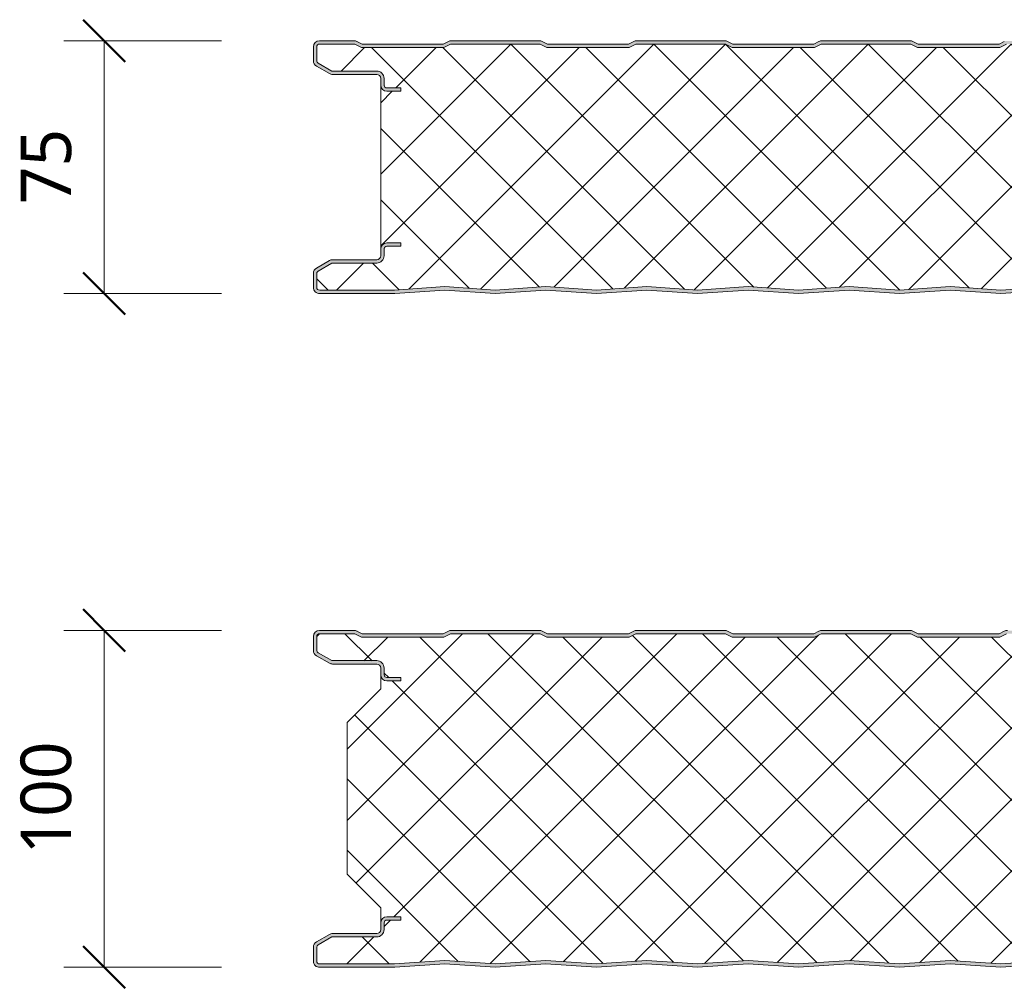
# Model space of a CAD drawing. Header units: millimetres. Extents: x 196 to 3485, y -270 to 1649.
# Tile 3 of 13: x 196 to 489, y 1130 to 1418. Entities that reach past the tile are written whole.
import ezdxf

# ---------------------------------------------------------------- set-up
doc = ezdxf.new("R2010")
doc.units = ezdxf.units.MM
for name, color, linetype, lineweight in [('A-ANNO-DIMS', 211, 'Continuous', 9), ('A-ANNO-DIMS-5', 211, 'Continuous', 9), ('A-DETL-GENF', 92, 'Continuous', 13)]:
    doc.layers.add(name, color=color, linetype=linetype, lineweight=lineweight)
doc.styles.add('Yu Gothic', font='Yu Gothic.ttf', dxfattribs={"height": 15})
doc.dimstyles.new('Diagonal', dxfattribs={"dimscale": 304.8, "dimtxt": 17.413553, "dimasz": 0.04101, "dimexe": 0.03937, "dimexo": 0.024606, "dimgap": 0.024606, "dimtad": 1, "dimdec": 0, "dimzin": 0, "dimdsep": 46, "dimtxsty": 'Yu Gothic', "dimblk1": 'OBLIQUE', "dimblk2": 'OBLIQUE', "dimsah": 1, "dimcen": 0.09, "dimazin": 0, "dimtfac": 1, "dimtdec": 4, "dimtix": 1, "dimtmove": 0, "dimatfit": 3, "dimfxl": 1, "dimtvp": 1, "dimtfill": 1, "dimtolj": 1, "dimtzin": 0, "dimarcsym": 2})

# ---------------------------------------------------------------- blocks, each defined once
blk = doc.blocks.new('CR 1100 - FINELINE - SATINLINE - CR 1100 75mm - FINELINE - SATINLINE-4259884-15 PANEL SIZE AND PROFILE Copy 1 Copy 2 Copy 1 Copy 1 Copy 2 Copy 1')
at = {"layer": 'A-DETL-GENF'}
h = blk.add_hatch(color=256, dxfattribs=at)
h.paths.add_polyline_path([(564, 0), (579.09, 1), (594, 0), (609.09, 1), (624, 0), (639.09, 1), (654.14, 0), (669.09, 1), (684.13, 0), (699.09, 1), (714.21, 0.01), (729.27, 0.99), (744, 0), (759.09, 1), (774, 0), (789.09, 1), (804, 0), (819.09, 1), (834, 0), (849.09, 1), (864, 0), (879.09, 1), (894.27, 0.01), (909.09, 1), (924, 0), (939.09, 1), (954.07, 0), (969.09, 1), (984.14, 0), (999.3, 0.98), (1014, 0), (1029.09, 1), (1044.21, 0.01), (1059.27, 0.99), (1074.1, 0), (1096.41, 0.03), (1096.67, 0.06), (1097.1, 0.24), (1097.48, 0.53), (1097.8, 1), (1097.94, 1.33), (1098, 2.18), (1098.04, 9.61), (1098.16, 9.9), (1098.35, 10.15), (1098.63, 10.35), (1098.89, 10.46), (1099.2, 10.5), (1118.41, 10.53), (1118.67, 10.56), (1119.1, 10.74), (1119.48, 11.03), (1119.76, 11.4), (1119.94, 11.83), (1120, 12.3), (1120, 13.2), (1119.9, 13.77), (1119.76, 14.1), (1119.38, 14.55), (1119.1, 14.76), (1118.67, 14.94), (1118.2, 15), (1114, 15), (1114, 14), (1118.41, 13.97), (1118.77, 13.77), (1118.98, 13.41), (1119, 13.2), (1118.98, 12.09), (1118.77, 11.73), (1118.41, 11.53), (1118.2, 11.5), (1099.2, 11.5), (1098.63, 11.43), (1098.1, 11.21), (1097.65, 10.86), (1097.3, 10.4), (1097.08, 9.87), (1097, 9.3), (1096.98, 1.59), (1096.77, 1.23), (1096.41, 1.03), (1095.91, 1), (1073.89, 1), (1059, 2.01), (1044, 1), (1028.74, 1.99), (1014, 1), (999, 2.01), (984, 1), (969, 2.01), (954, 1), (939, 2.01), (924, 1), (909, 2.01), (894, 1), (879, 2.01), (863.74, 1.02), (849, 2.01), (834, 1), (819, 2.01), (804, 1), (789, 2.01), (774, 1), (759, 2.01), (744, 1), (729, 2.01), (714, 1), (698.74, 1.99), (684, 1), (669, 2.01), (654, 1), (639, 2.01), (624, 1), (609, 2.01), (594, 1), (579, 2.01), (564, 1), (549, 2.01), (533.74, 1.02), (519, 2.01), (504, 1), (489, 2.01), (474, 1), (459, 2.01), (444, 1), (429, 2.01), (414, 1), (399, 2.01), (384, 1), (368.74, 1.99), (354, 1), (339, 2.01), (324, 1), (309, 2.01), (294, 1), (279, 2.01), (264, 1), (249, 2.01), (234, 1), (219, 2.01), (203.74, 1.02), (189, 2.01), (174, 1), (159, 2.01), (144, 1), (129, 2.01), (114, 1), (99, 2.01), (84, 1), (69, 2.01), (53.89, 1), (39, 2.01), (24.11, 1), (1.51, 1.05), (1.2, 1.27), (1.02, 1.61), (1, 1.8), (1.03, 6.17), (1.23, 6.53), (1.4, 6.65), (5.46, 9), (18.8, 9), (19.37, 9.07), (19.9, 9.29), (20.36, 9.64), (20.71, 10.1), (20.93, 10.63), (21, 11.2), (21.03, 13.41), (21.23, 13.76), (21.59, 13.97), (21.8, 14), (26, 14), (26, 15), (21.8, 15), (21.33, 14.94), (20.9, 14.76), (20.53, 14.47), (20.24, 14.1), (20.06, 13.67), (20, 13.2), (19.96, 10.89), (19.84, 10.6), (19.65, 10.35), (19.37, 10.15), (19.11, 10.04), (18.8, 10), (5.46, 9.97), (5.21, 9.94), (4.78, 9.76), (0.9, 7.52), (0.53, 7.23), (0.16, 6.65), (0.06, 6.43), (0, 5.52), (0.05, 1.38), (0.19, 0.99), (0.43, 0.63), (0.74, 0.35), (1.1, 0.14), (1.51, 0.02), (3, 0), (24.67, 0.04), (39.09, 1), (54, 0), (69.27, 0.99), (84.2, 0.01), (99.09, 1), (114.28, 0.01), (129.09, 1), (144, 0), (159.09, 1), (174, 0), (189.09, 1), (204, 0), (219.09, 1), (234.27, 0.01), (249.09, 1), (264, 0), (279.09, 1), (294.07, 0), (309.09, 1), (324.14, 0), (339.09, 1), (354.13, 0), (369.09, 1), (384, 0), (399.27, 0.99), (414, 0), (429.09, 1), (444.28, 0.01), (459.09, 1), (474, 0), (489.09, 1), (504, 0), (519.09, 1), (534, 0), (549.09, 1), (564, 0)])
h.paths.add_polyline_path([(1114, 60), (1118.2, 60), (1118.67, 60.06), (1119.1, 60.24), (1119.48, 60.53), (1119.76, 60.9), (1119.94, 61.33), (1120, 61.8), (1119.99, 62.82), (1119.94, 63.17), (1119.76, 63.6), (1119.48, 63.97), (1119, 64.3), (1118.67, 64.44), (1118.2, 64.5), (1098.89, 64.54), (1098.6, 64.66), (1098.35, 64.85), (1098.16, 65.1), (1098.04, 65.39), (1098, 65.7), (1098, 73.2), (1097.9, 73.78), (1097.76, 74.1), (1097.48, 74.47), (1097, 74.8), (1096.67, 74.94), (1096.2, 75), (1085.51, 74.94), (1085.06, 74.78), (1083.5, 74), (1059.5, 74), (1057.49, 74.94), (1057.01, 75), (1030.51, 74.94), (1030.06, 74.78), (1028.5, 74), (1004.5, 74), (1002.49, 74.94), (1002.01, 75), (975.51, 74.94), (975.06, 74.78), (973.5, 74), (949.42, 74.04), (947.49, 74.94), (947.01, 75), (920.51, 74.94), (920.06, 74.78), (918.45, 74), (894.5, 74), (892.49, 74.94), (892.01, 75), (865.51, 74.94), (865.06, 74.78), (863.5, 74), (839.5, 74), (837.49, 74.94), (837.01, 75), (810.51, 74.94), (810.06, 74.78), (808.5, 74), (784.41, 74.04), (782.49, 74.94), (782.01, 75), (755.51, 74.94), (755.06, 74.78), (753.46, 74), (729.5, 74), (727.49, 74.94), (727.01, 75), (700.51, 74.94), (700.06, 74.78), (698.5, 74), (674.5, 74), (672.49, 74.94), (672.01, 75), (645.51, 74.94), (645.06, 74.78), (643.5, 74), (619.42, 74.04), (617.49, 74.94), (617.01, 75), (590.51, 74.94), (590.06, 74.78), (588.45, 74), (564.48, 74.01), (562.49, 74.94), (562.01, 75), (535.51, 74.94), (535.06, 74.78), (533.5, 74), (509.5, 74), (507.49, 74.94), (507.01, 75), (480.51, 74.94), (480.06, 74.78), (478.5, 74), (454.41, 74.04), (452.49, 74.94), (452.01, 75), (425.51, 74.94), (425.06, 74.78), (423.5, 74), (399.48, 74.01), (397.49, 74.94), (397.01, 75), (370.51, 74.94), (370.06, 74.78), (368.5, 74), (344.5, 74), (342.49, 74.94), (342.01, 75), (315.51, 74.94), (315.06, 74.78), (313.5, 74), (289.5, 74), (287.49, 74.94), (287.01, 75), (260.51, 74.94), (260.06, 74.78), (258.5, 74), (234.48, 74.01), (232.49, 74.94), (232.01, 75), (205.51, 74.94), (205.06, 74.78), (203.5, 74), (179.5, 74), (177.49, 74.94), (177.01, 75), (150.51, 74.94), (150.06, 74.78), (148.5, 74), (124.5, 74), (122.49, 74.94), (122.01, 75), (95.51, 74.94), (95.06, 74.78), (93.5, 74), (69.5, 74), (67.49, 74.94), (67.01, 75), (40.51, 74.94), (40.06, 74.78), (38.5, 74), (14.5, 74), (12.49, 74.94), (12.01, 75), (1.59, 74.97), (1.33, 74.94), (0.9, 74.76), (0.53, 74.47), (0.24, 74.1), (0.06, 73.67), (0, 73.2), (0, 69.04), (0.06, 68.57), (0.24, 68.14), (0.53, 67.77), (1, 67.42), (4.81, 65.23), (5.21, 65.06), (5.68, 65), (19.11, 64.96), (19.4, 64.84), (19.65, 64.65), (19.84, 64.4), (19.96, 64.11), (20, 63.8), (20, 61.8), (20.06, 61.33), (20.24, 60.9), (20.61, 60.47), (20.9, 60.24), (21.33, 60.06), (21.8, 60), (26, 60), (26, 61), (21.59, 61.03), (21.23, 61.24), (21.03, 61.59), (21, 61.8), (21, 63.8), (20.93, 64.37), (20.61, 65.03), (20.36, 65.36), (19.9, 65.71), (19.37, 65.93), (18.8, 66), (5.46, 66), (1.23, 68.47), (1.03, 68.83), (1, 69.04), (1.03, 73.41), (1.23, 73.77), (1.59, 73.97), (1.8, 74), (12.27, 74), (14.27, 73), (38.74, 73), (40.74, 74), (67.27, 74), (69.27, 73), (93.74, 73), (95.74, 74), (122.27, 74), (124.27, 73), (148.74, 73), (150.74, 74), (177.27, 74), (179.27, 73), (203.74, 73), (205.74, 74), (232.27, 74), (234.27, 73), (258.74, 73), (260.74, 74), (287.27, 74), (289.27, 73), (313.74, 73), (315.74, 74), (342.27, 74), (344.27, 73), (368.74, 73), (370.74, 74), (397.27, 74), (399.27, 73), (423.74, 73), (425.74, 74), (452.27, 74), (454.27, 73), (478.74, 73), (480.74, 74), (507.27, 74), (509.27, 73), (533.74, 73), (535.74, 74), (562.27, 74), (564.27, 73), (588.74, 73), (590.74, 74), (617.27, 74), (619.27, 73), (643.74, 73), (645.74, 74), (672.27, 74), (674.27, 73), (698.74, 73), (700.74, 74), (727.27, 74), (729.27, 73), (753.74, 73), (755.74, 74), (782.27, 74), (784.27, 73), (808.74, 73), (810.74, 74), (837.27, 74), (839.27, 73), (863.74, 73), (865.74, 74), (892.27, 74), (894.27, 73), (918.74, 73), (920.74, 74), (947.27, 74), (949.27, 73), (973.74, 73), (975.74, 74), (1002.27, 74), (1004.27, 73), (1028.74, 73), (1030.74, 74), (1057.27, 74), (1059.27, 73), (1083.74, 73), (1085.74, 74), (1096.41, 73.97), (1096.77, 73.77), (1096.98, 73.41), (1097, 73), (1097, 65.7), (1097.08, 65.13), (1097.3, 64.6), (1097.65, 64.15), (1098.1, 63.8), (1098.63, 63.58), (1099.2, 63.5), (1118.41, 63.47), (1118.77, 63.27), (1118.98, 62.91), (1119, 62.7), (1118.98, 61.59), (1118.77, 61.24), (1118.41, 61.03), (1118.2, 61), (1114, 61), (1114, 60.06)])
h = blk.add_hatch(dxfattribs=at)
h.set_pattern_fill('FP_2', color=256, style=0, pattern_type=2)
h.set_pattern_definition([(45, (-283.583, -1336.559), (-10.6066, 10.6066), []), (135, (-283.583, -1336.559), (-10.6066, -10.6066), [])])
h.paths.add_polyline_path([(504, 1), (519, 2.01), (534, 1), (549, 2.01), (564, 1), (579, 2.01), (594, 1), (609, 2.01), (624, 1), (639, 2.01), (654, 1), (669, 2.01), (684, 1), (699, 2.01), (714, 1), (729, 2.01), (744, 1), (759, 2.01), (774, 1), (789, 2.01), (804, 1), (819, 2.01), (834, 1), (849, 2.01), (864, 1), (879, 2.01), (894, 1), (909, 2.01), (924, 1), (939, 2.01), (954, 1), (969, 2.01), (984, 1), (999.3, 1.99), (1014, 1), (1029, 2.01), (1044, 1), (1059, 2.01), (1073.89, 1), (1096.41, 1.03), (1096.77, 1.23), (1096.9, 1.4), (1097, 1.8), (1097, 9.3), (1097.08, 9.87), (1097.3, 10.4), (1097.65, 10.86), (1098.1, 11.21), (1098.63, 11.43), (1099.2, 11.5), (1118.41, 11.53), (1118.77, 11.73), (1118.9, 11.9), (1119, 12.3), (1119, 13.2), (1118.9, 13.6), (1118.6, 13.89), (1118.2, 14), (1114, 14), (1114, 15), (1118.2, 15), (1118.67, 14.94), (1119.1, 14.76), (1119.48, 14.47), (1119.76, 14.1), (1119.94, 13.67), (1120, 13.2), (1120, 61.8), (1119.94, 61.33), (1119.76, 60.9), (1119.48, 60.53), (1119.1, 60.24), (1118.67, 60.06), (1118.2, 60), (1114, 60), (1114, 61), (1118.41, 61.03), (1118.77, 61.24), (1118.9, 61.4), (1119, 61.8), (1119, 62.7), (1118.9, 63.1), (1118.6, 63.39), (1118.2, 63.5), (1099.2, 63.5), (1098.63, 63.58), (1098.1, 63.8), (1097.65, 64.15), (1097.3, 64.6), (1097.08, 65.13), (1097, 65.7), (1097, 73.2), (1096.9, 73.6), (1096.6, 73.89), (1096.2, 74), (1085.74, 74), (1083.74, 73), (1059.27, 73), (1057.27, 74), (1030.74, 74), (1028.74, 73), (1004.27, 73), (1002.27, 74), (975.74, 74), (973.74, 73), (949.27, 73), (947.27, 74), (920.74, 74), (918.74, 73), (894.27, 73), (892.27, 74), (865.74, 74), (863.74, 73), (839.27, 73), (837.27, 74), (810.74, 74), (808.74, 73), (784.27, 73), (782.27, 74), (755.74, 74), (753.74, 73), (729.27, 73), (727.27, 74), (700.74, 74), (698.74, 73), (674.27, 73), (672.27, 74), (645.74, 74), (643.74, 73), (619.27, 73), (617.27, 74), (590.74, 74), (588.74, 73), (564.27, 73), (562.27, 74), (535.74, 74), (533.74, 73), (509.27, 73), (507.27, 74), (480.74, 74), (478.74, 73), (454.27, 73), (452.27, 74), (425.74, 74), (423.74, 73), (399.27, 73), (397.27, 74), (370.74, 74), (368.74, 73), (344.27, 73), (342.27, 74), (315.74, 74), (313.74, 73), (289.27, 73), (287.27, 74), (260.74, 74), (258.74, 73), (234.27, 73), (232.27, 74), (205.74, 74), (203.74, 73), (179.27, 73), (177.27, 74), (150.74, 74), (148.74, 73), (124.27, 73), (122.27, 74), (95.74, 74), (93.74, 73), (69.27, 73), (67.27, 74), (40.74, 74), (38.74, 73), (14.27, 73), (12.27, 74), (1.59, 73.97), (1.23, 73.77), (1.11, 73.6), (1, 73.2), (1, 69.04), (1.11, 68.64), (1.4, 68.35), (5.46, 66), (18.8, 66), (19.37, 65.93), (19.9, 65.71), (20.36, 65.36), (20.71, 64.9), (20.93, 64.37), (21, 63.8), (21, 61.8), (21.11, 61.4), (21.4, 61.11), (21.8, 61), (26, 61), (26, 60), (21.8, 60), (21.33, 60.06), (20.9, 60.24), (20.53, 60.53), (20.24, 60.9), (20.06, 61.33), (20, 61.8), (20, 13.2), (20.06, 13.67), (20.24, 14.1), (20.63, 14.55), (20.9, 14.76), (21.33, 14.94), (21.8, 15), (26, 15), (26, 14), (21.59, 13.97), (21.23, 13.76), (21.11, 13.6), (21, 13.2), (21, 11.2), (20.93, 10.63), (20.61, 9.97), (20.36, 9.64), (19.9, 9.29), (19.37, 9.07), (18.8, 9), (5.46, 9), (1.23, 6.53), (1.11, 6.36), (1, 5.96), (1, 1.8), (1.09, 1.43), (1.34, 1.14), (1.7, 1.01), (1.89, 1), (24.11, 1), (39, 2.01), (54, 1), (69, 2.01), (84, 1), (99, 2.01), (114, 1), (129, 2.01), (144, 1), (159, 2.01), (174, 1), (189, 2.01), (204, 1), (219, 2.01), (234, 1), (249, 2.01), (264, 1), (279, 2.01), (294, 1), (309, 2.01), (324, 1), (339, 2.01), (354, 1), (369, 2.01), (384, 1), (399, 2.01), (414, 1), (429, 2.01), (444, 1), (459, 2.01), (474, 1), (489, 2.01)])
for p, q in [((0, 73.2), (0, 69.04)), ((1, 73.2), (1, 69.04)), ((12.01, 75), (1.8, 75)), ((12.27, 74), (1.8, 74)), ((14.27, 73), (12.27, 74)), ((14.5, 74), (12.94, 74.78)), ((38.5, 74), (14.5, 74)), ((40.06, 74.78), (38.5, 74)), ((40.74, 74), (38.74, 73)), ((67.27, 74), (40.74, 74)), ((67.01, 75), (41, 75)), ((69.27, 73), (67.27, 74)), ((69.5, 74), (67.94, 74.78)), ((93.5, 74), (69.5, 74)), ((95.06, 74.78), (93.5, 74)), ((95.74, 74), (93.74, 73)), ((122.27, 74), (95.74, 74)), ((122.01, 75), (96, 75)), ((124.27, 73), (122.27, 74)), ((124.5, 74), (122.94, 74.78)), ((148.5, 74), (124.5, 74)), ((150.06, 74.78), (148.5, 74)), ((150.74, 74), (148.74, 73)), ((177.27, 74), (150.74, 74)), ((177.01, 75), (151, 75)), ((179.27, 73), (177.27, 74)), ((179.5, 74), (177.94, 74.78)), ((203.5, 74), (179.5, 74)), ((205.06, 74.78), (203.5, 74)), ((205.74, 74), (203.74, 73)), ((38.74, 73), (14.27, 73)), ((93.74, 73), (69.27, 73)), ((148.74, 73), (124.27, 73)), ((203.74, 73), (179.27, 73)), ((0.9, 67.48), (4.78, 65.24)), ((1.4, 68.35), (5.46, 66)), ((5.46, 66), (18.8, 66)), ((5.68, 65), (18.8, 65)), ((20, 63.8), (20, 61.8)), ((20, 61.8), (20, 13.2)), ((21, 63.8), (21, 61.8)), ((21.8, 61), (26, 61)), ((26, 60), (21.8, 60)), ((26, 61), (26, 60)), ((21.8, 15), (26, 15)), ((26, 15), (26, 14)), ((20, 13.2), (20, 11.2)), ((21, 13.2), (21, 11.2)), ((26, 14), (21.8, 14)), ((4.78, 9.76), (0.9, 7.52)), ((5.46, 9), (1.4, 6.65)), ((18.8, 9), (5.46, 9)), ((18.8, 10), (5.68, 10)), ((0, 5.96), (0, 1.8)), ((1, 5.96), (1, 1.8)), ((1.89, 1), (24.11, 1)), ((1.93, 0), (24.14, 0)), ((24.11, 1), (39, 2.01)), ((24.14, 0), (39, 1)), ((39, 2.01), (54, 1)), ((39, 1), (54, 0)), ((54, 1), (69, 2.01)), ((54, 0), (69, 1)), ((69, 2.01), (84, 1)), ((69, 1), (84, 0)), ((84, 1), (99, 2.01)), ((84, 0), (99, 1)), ((99, 2.01), (114, 1)), ((99, 1), (114, 0)), ((114, 1), (129, 2.01)), ((114, 0), (129, 1)), ((129, 2.01), (144, 1)), ((129, 1), (144, 0)), ((144, 1), (159, 2.01)), ((144, 0), (159, 1)), ((159, 2.01), (174, 1)), ((159, 1), (174, 0)), ((174, 1), (189, 2.01)), ((174, 0), (189, 1)), ((189, 2.01), (204, 1)), ((189, 1), (204, 0)), ((204, 1), (219, 2.01)), ((204, 0), (219, 1))]:
    blk.add_line(p, q, dxfattribs=at)
for centre, radius, start, end in [((1.8, 73.2), 1.8, 90, 180), ((1.8, 73.2), 0.8, 90, 180), ((1.8, 73.2), 0.8, 150, 180), ((12.01, 72.9), 2.1, 63.4349, 90), ((41, 72.9), 2.1, 90, 116.5651), ((67.01, 72.9), 2.1, 63.4349, 90), ((96, 72.9), 2.1, 90, 116.5651), ((122.01, 72.9), 2.1, 63.4349, 90), ((151, 72.9), 2.1, 90, 116.5651), ((177.01, 72.9), 2.1, 63.4349, 90), ((1.8, 69.04), 1.8, 180, 240), ((1.8, 69.04), 0.8, 180, 210), ((1.8, 69.04), 0.8, 180, 240), ((5.68, 66.8), 1.8, 240, 270), ((18.8, 63.8), 2.2, 0, 90), ((18.8, 63.8), 1.2, 0, 90), ((21.8, 61.8), 1.8, 180, 270), ((21.8, 61.8), 0.8, 180, 210), ((21.8, 61.8), 0.8, 180, 270), ((21.8, 13.2), 1.8, 90, 180), ((21.8, 13.2), 0.8, 90, 180), ((21.8, 13.2), 0.8, 150, 180), ((5.68, 8.2), 1.8, 90, 120), ((18.8, 11.2), 1.2, 270, 0), ((18.8, 11.2), 2.2, 270, 0), ((1.8, 5.96), 1.8, 120, 180), ((1.8, 5.96), 0.8, 120, 180), ((1.8, 5.96), 0.8, 150, 180), ((1.8, 1.8), 1.8, 180, 274.1532), ((1.8, 1.8), 0.8, 180, 276.2314)]:
    blk.add_arc(centre, radius, start, end, dxfattribs=at)
blk = doc.blocks.new('CR 1100 - FINELINE - SATINLINE - CR 1100 100mm - FINELINE - SATINLINE-4259858-15 PANEL SIZE AND PROFILE Copy 1 Copy 2 Copy 1 Copy 1 Copy 2 Copy 1')
at = {"layer": 'A-DETL-GENF'}
h = blk.add_hatch(color=256, dxfattribs=at)
h.paths.add_polyline_path([(624, 0), (639, 1), (654, 0), (669, 1), (684, 0), (699, 1), (714, 0), (729, 1), (744, 0), (759, 1), (774, 0), (789, 1), (804, 0), (819, 1), (834, 0), (849, 1), (864, 0), (879, 1), (894, 0), (909, 1), (924, 0), (939, 1), (954, 0), (969, 1), (984, 0), (999.3, 0.98), (1014, 0), (1029, 1), (1044, 0), (1059, 1), (1073.86, 0), (1096.2, 0), (1096.67, 0.06), (1097.1, 0.24), (1097.48, 0.53), (1097.76, 0.9), (1097.94, 1.33), (1098, 1.8), (1098.04, 9.61), (1098.16, 9.9), (1098.35, 10.15), (1098.6, 10.34), (1098.89, 10.46), (1099.2, 10.5), (1118.2, 10.5), (1118.67, 10.56), (1119.1, 10.74), (1119.48, 11.03), (1119.76, 11.4), (1119.94, 11.83), (1120, 12.3), (1120, 13.2), (1119.94, 13.67), (1119.76, 14.1), (1119.48, 14.47), (1119.1, 14.76), (1118.67, 14.94), (1118.2, 15), (1114, 15), (1114, 14), (1118.41, 13.97), (1118.77, 13.77), (1118.98, 13.41), (1119, 13.2), (1118.98, 12.09), (1118.77, 11.73), (1118.41, 11.53), (1118.2, 11.5), (1099.2, 11.5), (1098.63, 11.43), (1098.1, 11.21), (1097.65, 10.86), (1097.3, 10.4), (1097.08, 9.87), (1097, 9.3), (1096.98, 1.59), (1096.77, 1.23), (1096.41, 1.03), (1096.2, 1), (1073.89, 1), (1059, 2.01), (1044, 1), (1029, 2.01), (1014, 1), (999, 2.01), (984, 1), (969, 2.01), (954, 1), (939, 2.01), (924, 1), (909, 2.01), (894, 1), (879, 2.01), (864, 1), (849, 2.01), (834, 1), (819, 2.01), (804, 1), (789, 2.01), (774, 1), (759, 2.01), (744, 1), (729, 2.01), (714, 1), (699, 2.01), (684, 1), (669, 2.01), (654, 1), (639, 2.01), (624, 1), (609, 2.01), (594, 1), (579, 2.01), (564, 1), (549, 2.01), (534, 1), (519, 2.01), (504, 1), (489, 2.01), (474, 1), (459, 2.01), (444, 1), (429, 2.01), (414, 1), (399, 2.01), (384, 1), (369, 2.01), (354, 1), (339, 2.01), (324, 1), (309, 2.01), (294, 1), (279, 2.01), (264, 1), (249, 2.01), (234, 1), (219, 2.01), (204, 1), (189, 2.01), (174, 1), (159, 2.01), (144, 1), (129, 2.01), (114, 1), (99, 2.01), (84, 1), (69, 2.01), (54, 1), (39, 2.01), (24.11, 1), (1.51, 1.05), (1.2, 1.27), (1.02, 1.61), (1, 1.8), (1.03, 6.17), (1.23, 6.53), (1.4, 6.65), (5.46, 9), (18.8, 9), (19.37, 9.07), (19.9, 9.29), (20.36, 9.64), (20.71, 10.1), (20.93, 10.63), (21, 11.2), (21.03, 13.41), (21.23, 13.76), (21.59, 13.97), (21.8, 14), (26, 14), (26, 15), (21.8, 15), (21.33, 14.94), (20.9, 14.76), (20.53, 14.47), (20.24, 14.1), (20.06, 13.67), (20, 13.2), (19.96, 10.89), (19.84, 10.6), (19.65, 10.35), (19.4, 10.16), (19.11, 10.04), (18.8, 10), (5.68, 10), (5.21, 9.94), (4.78, 9.76), (0.9, 7.52), (0.53, 7.23), (0.24, 6.86), (0.06, 6.43), (0, 5.96), (0.05, 1.38), (0.19, 0.99), (0.43, 0.63), (0.74, 0.35), (1.1, 0.14), (1.51, 0.02), (1.93, 0), (24.14, 0), (39, 1), (54, 0), (69, 1), (84, 0), (99, 1), (114, 0), (129, 1), (144, 0), (159, 1), (174, 0), (189, 1), (204, 0), (219, 1), (234, 0), (249, 1), (264, 0), (279, 1), (294, 0), (309, 1), (324, 0), (339, 1), (354, 0), (369, 1), (384, 0), (399, 1), (414, 0), (429, 1), (444, 0), (459, 1), (474, 0), (489, 1), (504, 0), (519, 1), (534, 0), (549, 1), (564, 0), (579, 1), (594, 0), (609, 1)])
h.paths.add_polyline_path([(1118.2, 85), (1118.67, 85.06), (1119.1, 85.24), (1119.48, 85.53), (1119.76, 85.9), (1119.94, 86.33), (1120, 86.8), (1120, 87.7), (1119.94, 88.17), (1119.76, 88.6), (1119.48, 88.97), (1119.1, 89.26), (1118.67, 89.44), (1118.2, 89.5), (1098.89, 89.54), (1098.6, 89.66), (1098.35, 89.85), (1098.16, 90.1), (1098.04, 90.39), (1098, 90.7), (1098, 98.2), (1097.94, 98.67), (1097.76, 99.1), (1097.48, 99.47), (1097.1, 99.76), (1096.67, 99.94), (1096.2, 100), (1085.51, 99.94), (1085.06, 99.78), (1083.5, 99), (1059.5, 99), (1057.49, 99.94), (1057.01, 100), (1030.51, 99.94), (1030.06, 99.78), (1028.5, 99), (1004.5, 99), (1002.49, 99.94), (1002.01, 100), (975.51, 99.94), (975.06, 99.78), (973.5, 99), (949.5, 99), (947.49, 99.94), (947.01, 100), (920.51, 99.94), (920.06, 99.78), (918.5, 99), (894.5, 99), (892.49, 99.94), (892.01, 100), (865.51, 99.94), (865.06, 99.78), (863.5, 99), (839.5, 99), (837.49, 99.94), (837.01, 100), (810.51, 99.94), (810.06, 99.78), (808.5, 99), (784.5, 99), (782.49, 99.94), (782.01, 100), (755.51, 99.94), (755.06, 99.78), (753.5, 99), (729.5, 99), (727.49, 99.94), (727.01, 100), (700.51, 99.94), (700.06, 99.78), (698.5, 99), (674.5, 99), (672.49, 99.94), (672.01, 100), (645.51, 99.94), (645.06, 99.78), (643.5, 99), (619.5, 99), (617.49, 99.94), (617.01, 100), (590.51, 99.94), (590.06, 99.78), (588.5, 99), (564.5, 99), (562.49, 99.94), (562.01, 100), (535.51, 99.94), (535.06, 99.78), (533.5, 99), (509.5, 99), (507.49, 99.94), (507.01, 100), (480.51, 99.94), (480.06, 99.78), (478.5, 99), (454.5, 99), (452.49, 99.94), (452.01, 100), (425.51, 99.94), (425.06, 99.78), (423.5, 99), (399.5, 99), (397.49, 99.94), (397.01, 100), (370.51, 99.94), (370.06, 99.78), (368.5, 99), (344.5, 99), (342.49, 99.94), (342.01, 100), (315.51, 99.94), (315.06, 99.78), (313.5, 99), (289.5, 99), (287.49, 99.94), (287.01, 100), (260.51, 99.94), (260.06, 99.78), (258.5, 99), (234.5, 99), (232.49, 99.94), (232.01, 100), (205.51, 99.94), (205.06, 99.78), (203.5, 99), (179.5, 99), (177.49, 99.94), (177.01, 100), (150.51, 99.94), (150.06, 99.78), (148.5, 99), (124.5, 99), (122.49, 99.94), (122.01, 100), (95.51, 99.94), (95.06, 99.78), (93.5, 99), (69.5, 99), (67.49, 99.94), (67.01, 100), (40.51, 99.94), (40.06, 99.78), (38.5, 99), (14.5, 99), (12.49, 99.94), (12.01, 100), (1.8, 100), (1.33, 99.94), (0.9, 99.76), (0.53, 99.47), (0.24, 99.1), (0.06, 98.67), (0, 98.2), (0, 94.04), (0.06, 93.57), (0.24, 93.14), (0.53, 92.77), (0.9, 92.48), (4.78, 90.24), (5.21, 90.06), (5.68, 90), (19.11, 89.96), (19.4, 89.84), (19.65, 89.65), (19.84, 89.4), (19.96, 89.11), (20, 88.8), (20, 86.8), (20.06, 86.33), (20.24, 85.9), (20.53, 85.53), (20.9, 85.24), (21.33, 85.06), (21.8, 85), (26, 85), (26, 86), (21.59, 86.03), (21.23, 86.24), (21.03, 86.59), (21, 86.8), (21, 88.8), (20.93, 89.37), (20.71, 89.9), (20.36, 90.36), (19.9, 90.71), (19.37, 90.93), (18.8, 91), (5.46, 91), (1.23, 93.47), (1.03, 93.83), (1, 94.04), (1.03, 98.41), (1.23, 98.77), (1.59, 98.97), (1.8, 99), (12.27, 99), (14.27, 98), (38.74, 98), (40.74, 99), (67.27, 99), (69.27, 98), (93.74, 98), (95.74, 99), (122.27, 99), (124.27, 98), (148.74, 98), (150.74, 99), (177.27, 99), (179.27, 98), (203.74, 98), (205.74, 99), (232.27, 99), (234.27, 98), (258.74, 98), (260.74, 99), (287.27, 99), (289.27, 98), (313.74, 98), (315.74, 99), (342.27, 99), (344.27, 98), (368.74, 98), (370.74, 99), (397.27, 99), (399.27, 98), (423.74, 98), (425.74, 99), (452.27, 99), (454.27, 98), (478.74, 98), (480.74, 99), (507.27, 99), (509.27, 98), (533.74, 98), (535.74, 99), (562.27, 99), (564.27, 98), (588.74, 98), (590.74, 99), (617.27, 99), (619.27, 98), (643.74, 98), (645.74, 99), (672.27, 99), (674.27, 98), (698.74, 98), (700.74, 99), (727.27, 99), (729.27, 98), (753.74, 98), (755.74, 99), (782.27, 99), (784.27, 98), (808.74, 98), (810.74, 99), (837.27, 99), (839.27, 98), (863.74, 98), (865.74, 99), (892.27, 99), (894.27, 98), (918.74, 98), (920.74, 99), (947.27, 99), (949.27, 98), (973.74, 98), (975.74, 99), (1002.27, 99), (1004.27, 98), (1028.74, 98), (1030.74, 99), (1057.27, 99), (1059.27, 98), (1083.74, 98), (1085.74, 99), (1096.41, 98.97), (1096.77, 98.77), (1096.98, 98.41), (1097, 98.2), (1097, 90.7), (1097.08, 90.13), (1097.3, 89.6), (1097.65, 89.15), (1098.1, 88.8), (1098.63, 88.58), (1099.2, 88.5), (1118.41, 88.47), (1118.77, 88.27), (1118.98, 87.91), (1119, 87.7), (1118.98, 86.59), (1118.77, 86.24), (1118.41, 86.03), (1118.2, 86), (1114, 86), (1114, 85)])
h = blk.add_hatch(dxfattribs=at)
h.set_pattern_fill('FP_3', color=256, style=0, pattern_type=2)
h.set_pattern_definition([(45, (-283.583, -1136.559), (-10.6066, 10.6066), []), (135, (-283.583, -1136.559), (-10.6066, -10.6066), [])])
h.paths.add_polyline_path([(504, 1), (519, 2.01), (534.17, 1.01), (549, 2.01), (564.17, 1.01), (579, 2.01), (594.17, 1.01), (609, 2.01), (624.09, 1), (639, 2.01), (654.17, 1.01), (669, 2.01), (684.09, 1), (699, 2.01), (714.09, 1), (729, 2.01), (744.09, 1), (759, 2.01), (774.09, 1), (789, 2.01), (804.17, 1.01), (819, 2.01), (834.17, 1.01), (849, 2.01), (864.09, 1), (879, 2.01), (894.09, 1), (909, 2.01), (924.17, 1.01), (939, 2.01), (954.17, 1.01), (969, 2.01), (984.09, 1), (999.3, 1.99), (1014.17, 1.01), (1029, 2.01), (1044.14, 1.01), (1059, 2.01), (1073.89, 1), (1096.41, 1.03), (1096.77, 1.23), (1096.9, 1.4), (1097, 1.8), (1097.04, 9.61), (1097.09, 9.9), (1097.3, 10.4), (1097.65, 10.86), (1098.1, 11.21), (1098.63, 11.43), (1099.2, 11.5), (1118.41, 11.53), (1118.77, 11.73), (1118.9, 11.9), (1119, 12.3), (1118.95, 13.41), (1118.85, 13.67), (1118.6, 13.89), (1118.2, 14), (1114, 14), (1114, 15), (1118.6, 14.95), (1118.77, 14.9), (1119.1, 14.76), (1119.48, 14.47), (1119.76, 14.1), (1119.94, 13.67), (1120, 13.41), (1120, 17.6), (1110, 27.61), (1110, 72.68), (1120, 82.6), (1119.96, 86.5), (1119.92, 86.26), (1119.58, 85.67), (1119.44, 85.49), (1119.07, 85.23), (1118.6, 85.05), (1118.2, 85), (1114, 85), (1114, 86), (1118.41, 86.03), (1118.77, 86.24), (1118.9, 86.4), (1119, 86.8), (1118.95, 87.91), (1118.85, 88.16), (1118.6, 88.39), (1118.2, 88.5), (1098.89, 88.54), (1098.6, 88.59), (1098.1, 88.8), (1097.65, 89.15), (1097.3, 89.6), (1097.08, 90.13), (1097, 90.7), (1096.95, 98.41), (1096.9, 98.6), (1096.6, 98.89), (1096.2, 99), (1085.74, 99), (1083.74, 98), (1059.27, 98), (1057.27, 99), (1030.74, 99), (1028.74, 98), (1004.27, 98), (1002.27, 99), (975.74, 99), (973.74, 98), (949.27, 98), (947.27, 99), (920.74, 99), (918.74, 98), (894.27, 98), (892.27, 99), (865.74, 99), (863.74, 98), (839.27, 98), (837.27, 99), (810.74, 99), (808.74, 98), (784.27, 98), (782.27, 99), (755.74, 99), (753.74, 98), (729.27, 98), (727.27, 99), (700.74, 99), (698.74, 98), (674.27, 98), (672.27, 99), (645.74, 99), (643.74, 98), (619.27, 98), (617.27, 99), (590.74, 99), (588.74, 98), (564.27, 98), (562.27, 99), (535.74, 99), (533.74, 98), (509.27, 98), (507.27, 99), (480.74, 99), (478.74, 98), (454.27, 98), (452.27, 99), (425.74, 99), (423.74, 98), (399.27, 98), (397.27, 99), (370.74, 99), (368.74, 98), (344.27, 98), (342.27, 99), (315.74, 99), (313.74, 98), (289.27, 98), (287.27, 99), (260.74, 99), (258.74, 98), (234.27, 98), (232.27, 99), (205.74, 99), (203.74, 98), (179.27, 98), (177.27, 99), (150.74, 99), (148.74, 98), (124.27, 98), (122.27, 99), (95.74, 99), (93.74, 98), (69.27, 98), (67.27, 99), (40.74, 99), (38.74, 98), (14.27, 98), (12.27, 99), (1.59, 98.97), (1.23, 98.77), (1.11, 98.6), (1, 98.2), (1.06, 93.83), (1.11, 93.64), (1.4, 93.35), (5.46, 91), (19.11, 90.96), (19.4, 90.91), (19.9, 90.71), (20.36, 90.36), (20.71, 89.9), (20.93, 89.37), (21, 88.8), (21.06, 86.59), (21.11, 86.4), (21.4, 86.11), (21.8, 86), (26, 86), (26, 85), (21.4, 85.05), (21.23, 85.1), (20.9, 85.24), (20.53, 85.53), (20.24, 85.9), (20.06, 86.33), (20, 86.49), (20, 82.6), (10, 72.68), (10, 27.61), (20, 17.6), (20.03, 13.41), (20.06, 13.67), (20.24, 14.1), (20.61, 14.53), (20.9, 14.76), (21.4, 14.95), (21.8, 15), (26, 15), (26, 14), (21.59, 13.97), (21.23, 13.76), (21.11, 13.6), (21, 13.2), (20.96, 10.89), (20.91, 10.6), (20.61, 9.97), (20.36, 9.64), (19.9, 9.29), (19.37, 9.07), (18.8, 9), (5.46, 9), (1.23, 6.53), (1.11, 6.36), (1, 5.96), (1.05, 1.61), (1.14, 1.36), (1.35, 1.14), (1.72, 1.01), (1.93, 1), (24.14, 1.01), (39, 2.01), (54.09, 1), (69, 2.01), (84.17, 1.01), (99, 2.01), (114.17, 1.01), (129, 2.01), (144.09, 1), (159, 2.01), (174.09, 1), (189, 2.01), (204.17, 1.01), (219, 2.01), (234.17, 1.01), (249, 2.01), (264.09, 1), (279, 2.01), (294.09, 1), (309, 2.01), (324.09, 1), (339, 2.01), (354.17, 1.01), (369, 2.01), (384.09, 1), (399, 2.01), (414.09, 1), (429, 2.01), (444.17, 1.01), (459, 2.01), (474.17, 1.01), (489, 2.01), (503.91, 1)])
for p, q in [((12.01, 100), (1.8, 100)), ((14.5, 99), (12.94, 99.78)), ((40.06, 99.78), (38.5, 99)), ((67.01, 100), (41, 100)), ((69.5, 99), (67.94, 99.78)), ((95.06, 99.78), (93.5, 99)), ((122.01, 100), (96, 100)), ((124.5, 99), (122.94, 99.78)), ((150.06, 99.78), (148.5, 99)), ((177.01, 100), (151, 100)), ((179.5, 99), (177.94, 99.78)), ((205.06, 99.78), (203.5, 99)), ((0, 98.2), (0, 94.04)), ((1, 94.04), (1, 98.2)), ((1.8, 99), (12.27, 99)), ((12.27, 99), (14.27, 98)), ((14.27, 98), (38.74, 98)), ((38.5, 99), (14.5, 99)), ((38.74, 98), (40.74, 99)), ((40.74, 99), (67.27, 99)), ((67.27, 99), (69.27, 98)), ((69.27, 98), (93.74, 98)), ((93.5, 99), (69.5, 99)), ((93.74, 98), (95.74, 99)), ((95.74, 99), (122.27, 99)), ((122.27, 99), (124.27, 98)), ((124.27, 98), (148.74, 98)), ((148.5, 99), (124.5, 99)), ((148.74, 98), (150.74, 99)), ((150.74, 99), (177.27, 99)), ((177.27, 99), (179.27, 98)), ((179.27, 98), (203.74, 98)), ((203.5, 99), (179.5, 99)), ((203.74, 98), (205.74, 99)), ((0.9, 92.48), (4.78, 90.24)), ((5.46, 91), (1.4, 93.35)), ((18.8, 91), (5.46, 91)), ((5.68, 90), (18.8, 90)), ((20, 88.8), (20, 86.8)), ((21, 86.8), (21, 88.8)), ((20, 86.8), (20, 82.6)), ((26, 86), (21.8, 86)), ((21.8, 85), (26, 85)), ((26, 85), (26, 86)), ((20, 82.6), (10, 72.68)), ((10, 72.68), (10, 27.61)), ((10, 27.61), (20, 17.6)), ((20, 17.6), (20, 13.2)), ((26, 15), (21.8, 15)), ((26, 14), (26, 15)), ((20, 13.2), (20, 11.2)), ((21, 11.2), (21, 13.2)), ((21.8, 14), (26, 14)), ((4.78, 9.76), (0.9, 7.52)), ((1.4, 6.65), (5.46, 9)), ((5.46, 9), (18.8, 9)), ((18.8, 10), (5.68, 10)), ((0, 5.96), (0, 1.8)), ((1, 1.8), (1, 5.96)), ((24.11, 1), (1.89, 1)), ((1.93, 0), (24.14, 0)), ((39, 2.01), (24.11, 1)), ((24.14, 0), (39, 1)), ((54, 1), (39, 2.01)), ((39, 1), (54, 0)), ((69, 2.01), (54, 1)), ((54, 0), (69, 1)), ((84, 1), (69, 2.01)), ((69, 1), (84, 0)), ((99, 2.01), (84, 1)), ((84, 0), (99, 1)), ((114, 1), (99, 2.01)), ((99, 1), (114, 0)), ((129, 2.01), (114, 1)), ((114, 0), (129, 1)), ((144, 1), (129, 2.01)), ((129, 1), (144, 0)), ((159, 2.01), (144, 1)), ((144, 0), (159, 1)), ((174, 1), (159, 2.01)), ((159, 1), (174, 0)), ((189, 2.01), (174, 1)), ((174, 0), (189, 1)), ((204, 1), (189, 2.01)), ((189, 1), (204, 0)), ((219, 2.01), (204, 1)), ((204, 0), (219, 1))]:
    blk.add_line(p, q, dxfattribs=at)
for centre, radius, start, end in [((1.8, 98.2), 1.8, 90, 180), ((12.01, 97.9), 2.1, 63.4349, 90), ((41, 97.9), 2.1, 90, 116.5651), ((67.01, 97.9), 2.1, 63.4349, 90), ((96, 97.9), 2.1, 90, 116.5651), ((122.01, 97.9), 2.1, 63.4349, 90), ((151, 97.9), 2.1, 90, 116.5651), ((177.01, 97.9), 2.1, 63.4349, 90), ((206, 97.9), 2.1, 90, 116.5651), ((1.8, 98.2), 0.8, 90, 180), ((1.8, 94.04), 1.8, 180, 240), ((1.8, 94.04), 0.8, 180, 240), ((18.8, 88.8), 2.2, 360, 90), ((5.68, 91.8), 1.8, 240, 270), ((18.8, 88.8), 1.2, 360, 90), ((21.8, 86.8), 1.8, 180, 270), ((21.8, 86.8), 0.8, 180, 270), ((21.8, 13.2), 1.8, 90, 180), ((21.8, 13.2), 0.8, 90, 180), ((5.68, 8.2), 1.8, 90, 120), ((18.8, 11.2), 1.2, 270, 0), ((18.8, 11.2), 2.2, 270, 0), ((1.8, 5.96), 1.8, 120, 180), ((1.8, 5.96), 0.8, 120, 180), ((1.8, 1.8), 1.8, 180, 274.1532), ((1.8, 1.8), 0.8, 180, 276.2314)]:
    blk.add_arc(centre, radius, start, end, dxfattribs=at)
blk = doc.blocks.new('DIMBLOCK2-15 PANEL SIZE AND PROFILE Copy 1 Copy 2 Copy 1 Copy 1 Copy 2 Copy 1')
at = {"layer": 'A-ANNO-DIMS-5', "lineweight": 50}
for p, q in [((221.48, 1411.56), (215.23, 1417.81)), ((221.48, 1411.56), (227.73, 1405.31)), ((221.48, 1336.56), (215.23, 1342.81)), ((221.48, 1336.56), (227.73, 1330.31))]:
    blk.add_line(p, q, dxfattribs=at)
at = {"layer": 'A-ANNO-DIMS-5'}
for p, q in [((221.48, 1411.56), (209.48, 1411.56)), ((221.48, 1336.56), (221.48, 1411.56)), ((221.48, 1411.56), (256.31, 1411.56)), ((221.48, 1336.56), (209.48, 1336.56)), ((221.48, 1336.56), (256.31, 1336.56))]:
    blk.add_line(p, q, dxfattribs=at)
at = {"layer": 'A-ANNO-DIMS-5', "color": 0, "insert": (196.68, 1363.05), "char_height": 15, "width": 26.4276, "attachment_point": 1, "rotation": 90, "line_spacing_factor": 1.024327, "style": 'Yu Gothic', "bg_fill": 3, "box_fill_scale": 1.25, "bg_fill_color": 9, "bg_fill_true_color": 13158600, "bg_fill_transparency": 0}
blk.add_mtext('75', dxfattribs=at)
blk = doc.blocks.new('_Oblique')
at = {"color": 0, "linetype": 'ByBlock', "lineweight": -2}
blk.add_line((-0.5, -0.5), (0.5, 0.5), dxfattribs=at)
blk = doc.blocks.new('DIMBLOCK3-15 PANEL SIZE AND PROFILE Copy 1 Copy 2 Copy 1 Copy 1 Copy 2 Copy 1')
at = {"layer": 'A-ANNO-DIMS-5', "lineweight": 50}
for p, q in [((221.48, 1236.56), (215.23, 1242.81)), ((221.48, 1236.56), (227.73, 1230.31)), ((221.48, 1136.56), (215.23, 1142.81)), ((221.48, 1136.56), (227.73, 1130.31))]:
    blk.add_line(p, q, dxfattribs=at)
at = {"layer": 'A-ANNO-DIMS-5'}
for p, q in [((221.48, 1236.56), (209.48, 1236.56)), ((221.48, 1136.56), (221.48, 1236.56)), ((221.48, 1236.56), (256.31, 1236.56)), ((221.48, 1136.56), (209.48, 1136.56)), ((221.48, 1136.56), (256.31, 1136.56))]:
    blk.add_line(p, q, dxfattribs=at)
at = {"layer": 'A-ANNO-DIMS-5', "color": 0, "insert": (196.68, 1170.04), "char_height": 15, "width": 39.6414, "attachment_point": 1, "rotation": 90, "line_spacing_factor": 1.024327, "style": 'Yu Gothic', "bg_fill": 3, "box_fill_scale": 1.25, "bg_fill_color": 9, "bg_fill_true_color": 13158600, "bg_fill_transparency": 0}
blk.add_mtext('100', dxfattribs=at)

msp = doc.modelspace()

# ---------------------------------------------------------------- block references
at = {"layer": 'A-DETL-GENF'}
for name, p in [('CR 1100 - FINELINE - SATINLINE - CR 1100 75mm - FINELINE - SATINLINE-4259884-15 PANEL SIZE AND PROFILE Copy 1 Copy 2 Copy 1 Copy 1 Copy 2 Copy 1', (283.58, 1336.56)), ('CR 1100 - FINELINE - SATINLINE - CR 1100 100mm - FINELINE - SATINLINE-4259858-15 PANEL SIZE AND PROFILE Copy 1 Copy 2 Copy 1 Copy 1 Copy 2 Copy 1', (283.58, 1136.56))]:
    msp.add_blockref(name, p, dxfattribs=at)

# ---------------------------------------------------------------- dimensions: what is measured, and where the dimension line sits
at = {"layer": 'A-ANNO-DIMS'}
for base, p1, p2, override, picture, middle in [((221.48, 1411.56), (263.81, 1336.56), (263.81, 1411.56), {"dimpost": '<>', "dimfxl": 75}, 'DIMBLOCK2-15 PANEL SIZE AND PROFILE Copy 1 Copy 2 Copy 1 Copy 1 Copy 2 Copy 1', (206.48, 1374.06)), ((221.48, 1236.56), (263.81, 1136.56), (263.81, 1236.56), {"dimpost": '<>', "dimfxl": 100}, 'DIMBLOCK3-15 PANEL SIZE AND PROFILE Copy 1 Copy 2 Copy 1 Copy 1 Copy 2 Copy 1', (206.48, 1186.56))]:
    dim = msp.add_linear_dim(base=base, p1=p1, p2=p2, angle=90, dimstyle='Diagonal', override=override, dxfattribs=at)
    dim.commit()
    dim.dimension.update_dxf_attribs({"geometry": picture, "text_midpoint": middle})

doc.saveas('drawing.dxf')
